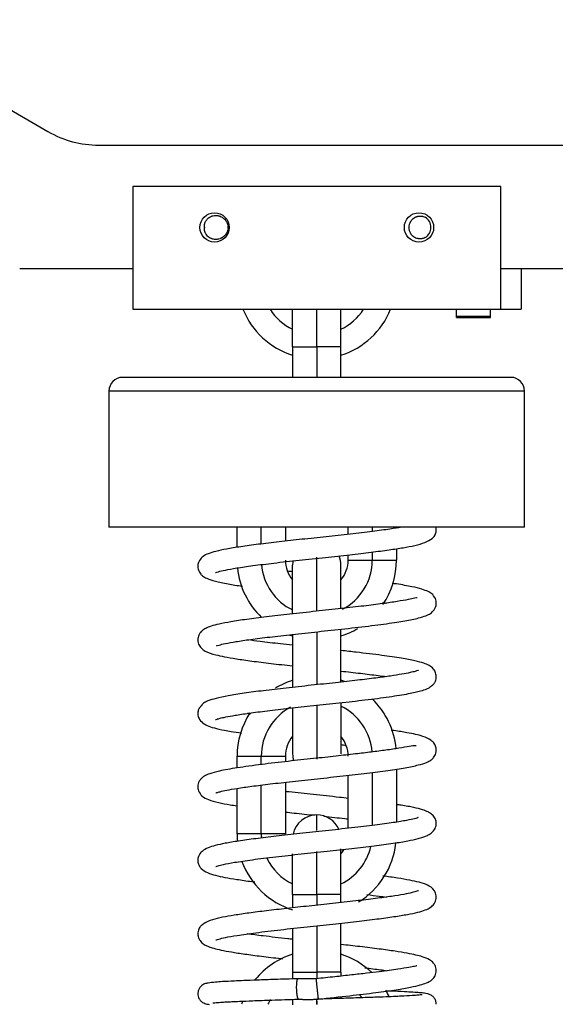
# Model space of a CAD drawing. Header units: millimetres. Extents: x 6909 to 9403, y -385 to 1379.
# Tile 9 of 142: x 7849 to 7927, y 757 to 902. Entities that reach past the tile are written whole.
import ezdxf

# ---------------------------------------------------------------- set-up
doc = ezdxf.new("R2010")
doc.units = ezdxf.units.MM

msp = doc.modelspace()

# ---------------------------------------------------------------- linework, layer by layer
for p, q in [((7801.064, 915.354), (7852.648, 885.572)), ((7860.148, 883.562), (8052.109, 883.562)), ((7865.129, 877.485), (7865.129, 859.485)), ((7919.129, 877.485), (7865.129, 877.485)), ((7919.129, 859.485), (7919.129, 877.485)), ((7848.523, 865.485), (7865.13, 865.485)), ((7919.129, 865.485), (8067.129, 865.485)), ((7922.129, 865.485), (7922.129, 859.485)), ((7865.129, 859.485), (7919.129, 859.485)), ((7888.579, 853.978), (7888.579, 859.485)), ((7892.129, 853.978), (7892.129, 859.485)), ((7895.679, 853.978), (7895.679, 859.485)), ((7912.629, 858.485), (7912.629, 859.485)), ((7912.629, 858.485), (7917.629, 858.485)), ((7912.629, 858.285), (7912.629, 858.485)), ((7912.629, 858.285), (7917.629, 858.285)), ((7917.629, 858.485), (7917.629, 859.485)), ((7917.629, 858.285), (7917.629, 858.485)), ((7919.129, 859.485), (7922.129, 859.485)), ((7888.579, 853.978), (7888.579, 849.485)), ((7888.579, 853.978), (7892.129, 853.978)), ((7895.679, 853.978), (7892.129, 853.978)), ((7892.129, 853.978), (7892.129, 849.485)), ((7895.679, 849.485), (7895.679, 853.978)), ((7920.629, 849.485), (7863.629, 849.485)), ((7861.629, 847.485), (7861.629, 827.485)), ((7922.629, 847.485), (7861.629, 847.485)), ((7922.629, 827.485), (7922.629, 847.485)), ((7922.629, 827.485), (7861.629, 827.485)), ((7880.429, 824.545), (7880.429, 827.485)), ((7883.979, 825.035), (7883.979, 827.485)), ((7887.529, 827.485), (7887.529, 825.451)), ((7896.729, 826.456), (7896.729, 827.485)), ((7900.279, 827.485), (7900.279, 826.873)), ((7903.829, 827.485), (7903.829, 827.373)), ((7900.279, 823.852), (7900.279, 822.685)), ((7903.829, 824.342), (7903.829, 822.685)), ((7892.129, 815.197), (7892.129, 823.082)), ((7896.729, 822.685), (7896.729, 823.437)), ((7896.729, 822.685), (7900.279, 822.685)), ((7900.279, 822.685), (7903.829, 822.685)), ((7888.579, 814.8), (7888.579, 821.928)), ((7895.679, 815.586), (7895.679, 821.928)), ((7892.129, 812.151), (7892.129, 804.383)), ((7895.679, 804.768), (7895.679, 812.537)), ((7888.579, 811.766), (7888.579, 803.997)), ((7888.579, 800.949), (7888.579, 794.228)), ((7892.129, 801.341), (7892.129, 793.471)), ((7895.679, 801.74), (7895.679, 794.228)), ((7880.429, 792.178), (7880.429, 793.885)), ((7880.429, 793.885), (7883.979, 793.885)), ((7883.979, 793.885), (7887.529, 793.885)), ((7883.979, 792.67), (7883.979, 793.885)), ((7887.529, 793.885), (7887.529, 793.09)), ((7903.829, 791.997), (7903.829, 784.226)), ((7896.729, 783.313), (7896.729, 791.082)), ((7900.279, 791.501), (7900.279, 783.732)), ((7880.429, 782.485), (7880.429, 789.169)), ((7883.979, 782.485), (7883.979, 789.655)), ((7887.529, 790.075), (7887.529, 782.485)), ((7892.129, 782.966), (7892.129, 785.278)), ((7883.979, 782.485), (7880.429, 782.485)), ((7887.529, 782.485), (7883.979, 782.485)), ((7895.679, 773.578), (7895.679, 780.313)), ((7888.579, 773.578), (7888.579, 779.56)), ((7892.129, 773.578), (7892.129, 779.912)), ((7888.579, 773.578), (7888.579, 771.64)), ((7888.579, 773.578), (7892.129, 773.578)), ((7895.679, 773.578), (7892.129, 773.578)), ((7892.129, 773.578), (7892.129, 772.025)), ((7895.679, 772.412), (7895.679, 773.578)), ((7892.129, 769.008), (7892.129, 762.178)), ((7895.679, 762.178), (7895.679, 769.394)), ((7888.579, 768.621), (7888.579, 762.178)), ((7888.579, 762.178), (7888.579, 761.185)), ((7888.579, 762.178), (7892.129, 762.178)), ((7895.679, 762.178), (7892.129, 762.178)), ((7892.129, 762.178), (7892.129, 761.265)), ((7895.679, 762.178), (7895.679, 761.611)), ((7888.579, 758.134), (7888.579, 757.393)), ((7892.129, 757.959), (7892.129, 757.441)), ((7895.679, 758.54), (7895.679, 758.265))]:
    msp.add_line(p, q)
for centre in [(7877.129, 871.485), (7907.129, 871.485)]:
    msp.add_circle(centre, 2.15)
for centre, radius, start, end in [((7860.148, 898.562), 15, 240, 270), ((7907.129, 871.485), 1.75, 301.16856, 58.83144), ((7877.129, 871.485), 1.5, 178.06035, 181.93948), ((7877.129, 871.485), 2, 355.16249, 4.83751), ((7907.129, 871.485), 1.5, 145.43623, 214.56388), ((7892.129, 863.885), 11.7, 202.09219, 252.3375), ((7892.129, 863.885), 8.15, 212.67562, 244.17844), ((7892.129, 863.885), 8.15, 295.82156, 327.32438), ((7892.129, 863.885), 11.7, 287.6625, 337.90781), ((7863.629, 847.485), 2, 90, 180), ((7920.629, 847.485), 2, 0, 90), ((7892.129, 822.685), 4.6, 180, 219.49031), ((7892.129, 821.928), 3.55, 169.58673, 180), ((7892.129, 821.928), 3.55, 0, 22.60829), ((7892.129, 822.685), 4.6, 320.50969, 0), ((7892.129, 822.685), 8.15, 297.51187, 0), ((7892.129, 822.685), 11.7, 326.00531, 0), ((7892.129, 822.685), 11.7, 185.69531, 226.16156), ((7892.129, 822.685), 8.15, 184.73625, 244.17844), ((7892.129, 822.685), 11.7, 287.6625, 300.85031), ((7892.129, 822.685), 11.7, 250.33219, 252.3375), ((7892.129, 793.885), 11.7, 107.6625, 121.19906), ((7892.129, 793.885), 11.7, 69.71062, 72.3375), ((7892.129, 793.885), 11.7, 5.48157, 46.00406), ((7892.129, 793.885), 8.15, 118.1025, 180), ((7892.129, 793.885), 8.15, 4.4325, 64.17844), ((7892.129, 793.885), 11.7, 147.11063, 180), ((7892.129, 793.885), 4.6, 140.50969, 180), ((7892.129, 793.885), 4.6, 0, 39.49031), ((7892.129, 794.228), 3.55, 180, 196.54031), ((7892.129, 781.728), 3.55, 90, 168.32812), ((7892.129, 781.728), 3.55, 23.94844, 90), ((7892.129, 782.485), 11.7, 180, 185.28187), ((7892.129, 782.485), 8.15, 180, 184.18218), ((7892.129, 782.485), 8.15, 295.82156, 346.86563), ((7892.129, 782.485), 11.7, 301.57594, 353.32313), ((7892.129, 782.485), 8.15, 205.93687, 244.17844), ((7892.129, 782.485), 4.6, 320.50969, 329.79657), ((7892.129, 782.485), 11.7, 200.09813, 252.3375), ((7892.129, 753.685), 11.7, 107.6625, 140.54906), ((7892.129, 753.685), 11.7, 46.27406, 72.3375), ((7892.129, 753.685), 8.15, 36.27281, 40.1625), ((7892.129, 753.685), 11.7, 24.85125, 30.0375), ((7892.129, 753.685), 11.7, 158.57719, 160.91437), ((7892.129, 753.685), 8.15, 146.36532, 152.20688)]:
    msp.add_arc(centre, radius, start, end)
for points, knots in [([(7875.63, 871.535), (7875.625, 871.591), (7875.624, 871.647), (7875.628, 871.757), (7875.638, 871.867), (7875.66, 871.976), (7875.681, 872.057), (7875.688, 872.084), (7875.705, 872.137), (7875.714, 872.163), (7875.743, 872.24), (7875.788, 872.341), (7875.842, 872.438), (7875.888, 872.508), (7875.903, 872.531), (7875.936, 872.576), (7875.986, 872.643), (7876.077, 872.746), (7876.159, 872.821), (7876.223, 872.874), (7876.245, 872.892), (7876.289, 872.925), (7876.312, 872.941), (7876.427, 873.019), (7876.524, 873.071), (7876.651, 873.124), (7876.677, 873.134), (7876.73, 873.153), (7876.756, 873.162), (7876.836, 873.187), (7876.889, 873.2), (7877.051, 873.233), (7877.161, 873.245), (7877.301, 873.247), (7877.329, 873.246), (7877.384, 873.244), (7877.412, 873.243), (7877.494, 873.236), (7877.604, 873.222), (7877.711, 873.198), (7877.791, 873.176), (7877.818, 873.168), (7877.871, 873.15), (7877.897, 873.141), (7878.027, 873.092), (7878.127, 873.044), (7878.269, 872.959), (7878.315, 872.929), (7878.382, 872.88), (7878.404, 872.863), (7878.448, 872.828), (7878.469, 872.81), (7878.573, 872.719), (7878.649, 872.64), (7878.736, 872.532), (7878.753, 872.51), (7878.786, 872.466), (7878.802, 872.443), (7878.848, 872.373), (7878.877, 872.326), (7878.957, 872.181), (7879.002, 872.081), (7879.048, 871.95), (7879.056, 871.924), (7879.072, 871.871), (7879.08, 871.844), (7879.101, 871.763), (7879.112, 871.708), (7879.122, 871.653)], [0, 0, 0, 0, 0.03125, 0.03125, 0.0625, 0.09375, 0.09375, 0.109375, 0.109375, 0.125, 0.125, 0.15625, 0.1875, 0.1875, 0.203125, 0.203125, 0.21875, 0.25, 0.28125, 0.28125, 0.296875, 0.296875, 0.3125, 0.3125, 0.375, 0.375, 0.390625, 0.390625, 0.40625, 0.40625, 0.4375, 0.4375, 0.5, 0.5, 0.515625, 0.515625, 0.53125, 0.53125, 0.5625, 0.59375, 0.59375, 0.609375, 0.609375, 0.625, 0.625, 0.6875, 0.6875, 0.71875, 0.71875, 0.734375, 0.734375, 0.75, 0.75, 0.8125, 0.8125, 0.828125, 0.828125, 0.84375, 0.84375, 0.875, 0.875, 0.9375, 0.9375, 0.953125, 0.953125, 0.96875, 0.96875, 1, 1, 1, 1]), ([(7905.893, 872.336), (7905.918, 872.381), (7905.945, 872.425), (7906.002, 872.51), (7906.033, 872.551), (7906.083, 872.61), (7906.1, 872.63), (7906.135, 872.667), (7906.153, 872.686), (7906.209, 872.74), (7906.248, 872.774), (7906.368, 872.87), (7906.454, 872.926), (7906.569, 872.985), (7906.592, 872.996), (7906.639, 873.018), (7906.663, 873.028), (7906.734, 873.056), (7906.831, 873.089), (7906.931, 873.114), (7907.007, 873.128), (7907.032, 873.132), (7907.083, 873.14), (7907.109, 873.143), (7907.237, 873.155), (7907.34, 873.155), (7907.493, 873.142), (7907.544, 873.135), (7907.62, 873.121), (7907.645, 873.116), (7907.696, 873.104), (7907.721, 873.098), (7907.845, 873.064), (7907.941, 873.027), (7908.034, 872.982)], [0, 0, 0, 0, 0.0625, 0.0625, 0.125, 0.125, 0.15625, 0.15625, 0.1875, 0.1875, 0.25, 0.25, 0.375, 0.375, 0.40625, 0.40625, 0.4375, 0.4375, 0.5, 0.5625, 0.5625, 0.59375, 0.59375, 0.625, 0.625, 0.75, 0.75, 0.8125, 0.8125, 0.84375, 0.84375, 0.875, 0.875, 1, 1, 1, 1]), ([(7879.122, 871.316), (7879.103, 871.206), (7879.075, 871.099), (7879.021, 870.942), (7879.001, 870.891), (7878.967, 870.815), (7878.955, 870.79), (7878.93, 870.74), (7878.917, 870.715), (7878.85, 870.594), (7878.788, 870.502), (7878.685, 870.374), (7878.648, 870.332), (7878.591, 870.272), (7878.571, 870.253), (7878.531, 870.214), (7878.51, 870.195), (7878.406, 870.104), (7878.317, 870.039), (7878.175, 869.954), (7878.126, 869.928), (7878.052, 869.892), (7878.026, 869.88), (7877.975, 869.858), (7877.949, 869.848), (7877.819, 869.799), (7877.713, 869.77), (7877.55, 869.741), (7877.495, 869.734), (7877.412, 869.727), (7877.384, 869.725), (7877.329, 869.723), (7877.19, 869.721), (7877.053, 869.736), (7876.891, 869.769), (7876.837, 869.783), (7876.757, 869.807), (7876.73, 869.816), (7876.678, 869.835), (7876.652, 869.845), (7876.525, 869.898), (7876.428, 869.95), (7876.313, 870.028), (7876.29, 870.044), (7876.245, 870.077), (7876.224, 870.095), (7876.159, 870.148), (7876.037, 870.26), (7875.934, 870.389), (7875.843, 870.531), (7875.816, 870.579), (7875.766, 870.678), (7875.744, 870.728), (7875.705, 870.831), (7875.688, 870.884), (7875.667, 870.965), (7875.661, 870.992), (7875.65, 871.047), (7875.645, 871.074), (7875.633, 871.157), (7875.628, 871.212), (7875.624, 871.323), (7875.625, 871.378), (7875.63, 871.434)], [0, 0, 0, 0, 0.0625, 0.0625, 0.09375, 0.09375, 0.109375, 0.109375, 0.125, 0.125, 0.1875, 0.1875, 0.21875, 0.21875, 0.234375, 0.234375, 0.25, 0.25, 0.3125, 0.3125, 0.34375, 0.34375, 0.359375, 0.359375, 0.375, 0.375, 0.4375, 0.4375, 0.46875, 0.46875, 0.484375, 0.484375, 0.5, 0.5625, 0.5625, 0.59375, 0.59375, 0.609375, 0.609375, 0.625, 0.625, 0.6875, 0.6875, 0.703125, 0.703125, 0.71875, 0.71875, 0.75, 0.8125, 0.8125, 0.84375, 0.84375, 0.875, 0.875, 0.90625, 0.90625, 0.921875, 0.921875, 0.9375, 0.9375, 0.96875, 0.96875, 1, 1, 1, 1]), ([(7908.034, 869.987), (7907.941, 869.942), (7907.845, 869.906), (7907.697, 869.865), (7907.647, 869.853), (7907.571, 869.84), (7907.546, 869.835), (7907.495, 869.828), (7907.469, 869.826), (7907.34, 869.814), (7907.238, 869.814), (7907.085, 869.829), (7907.034, 869.836), (7906.958, 869.85), (7906.933, 869.856), (7906.883, 869.868), (7906.858, 869.875), (7906.734, 869.911), (7906.639, 869.949), (7906.502, 870.019), (7906.457, 870.045), (7906.392, 870.087), (7906.371, 870.101), (7906.329, 870.132), (7906.308, 870.147), (7906.248, 870.195), (7906.171, 870.263), (7906.101, 870.338), (7906.051, 870.397), (7906.035, 870.417), (7906.004, 870.458), (7905.989, 870.479), (7905.945, 870.544), (7905.918, 870.588), (7905.893, 870.634)], [0, 0, 0, 0, 0.125, 0.125, 0.1875, 0.1875, 0.21875, 0.21875, 0.25, 0.25, 0.375, 0.375, 0.4375, 0.4375, 0.46875, 0.46875, 0.5, 0.5, 0.625, 0.625, 0.6875, 0.6875, 0.71875, 0.71875, 0.75, 0.75, 0.8125, 0.875, 0.875, 0.90625, 0.90625, 0.9375, 0.9375, 1, 1, 1, 1]), ([(7904.552, 827.485), (7904.053, 827.4), (7902.773, 827.198), (7900.272, 826.864), (7897.07, 826.488), (7893.535, 826.103), (7889.97, 825.723), (7886.592, 825.352), (7883.539, 824.99), (7880.943, 824.641), (7878.877, 824.305), (7877.313, 823.975), (7876.191, 823.625), (7875.507, 823.285), (7874.994, 822.844), (7874.687, 822.169), (7874.624, 821.439), (7874.995, 820.675), (7875.429, 820.294), (7876.031, 819.949), (7877.206, 819.57), (7878.973, 819.19), (7880.451, 818.952), (7881.207, 818.841)], [0, 0, 0, 0, 0.0473553, 0.1072823, 0.1725809, 0.2385941, 0.3029154, 0.3655389, 0.4264578, 0.4856639, 0.5417175, 0.5929307, 0.6394196, 0.6805371, 0.7126639, 0.727259, 0.7443775, 0.7698512, 0.7914096, 0.8313209, 0.8862619, 0.9460832, 1, 1, 1, 1]), ([(7877.285, 820.832), (7877.29, 820.833), (7877.351, 820.867), (7877.68, 820.973), (7878.676, 821.223), (7880.35, 821.52), (7882.746, 821.867), (7885.851, 822.249), (7889.5, 822.656), (7893.323, 823.063), (7896.93, 823.454), (7900.091, 823.821), (7902.73, 824.165), (7904.848, 824.487), (7906.583, 824.819), (7908.065, 825.232), (7909.016, 825.77), (7909.594, 826.321), (7909.68, 827.2), (7909.63, 827.48)], [0, 0, 0, 0, 0.010796, 0.0530247, 0.1095881, 0.1726255, 0.2413242, 0.3156565, 0.3955481, 0.4753167, 0.5502192, 0.6202369, 0.6853467, 0.7455242, 0.804024, 0.8641388, 0.9262955, 0.9738499, 1, 1, 1, 1]), ([(7877.392, 810.107), (7877.392, 810.106), (7877.416, 810.083), (7877.726, 810.203), (7878.713, 810.431), (7880.246, 810.713), (7882.432, 811.036), (7885.233, 811.39), (7888.573, 811.769), (7892.339, 812.173), (7896.345, 812.605), (7900.234, 813.053), (7903.484, 813.487), (7905.982, 813.909), (7907.589, 814.295), (7908.442, 814.619), (7909.06, 814.984), (7909.547, 815.609), (7909.712, 816.335), (7909.537, 817.207), (7908.97, 817.79), (7908.435, 818.089), (7907.516, 818.439), (7906.052, 818.791), (7904.481, 819.067), (7903.418, 819.227), (7903.206, 819.258)], [0, 0, 0, 0, 0.0008275, 0.0383325, 0.0784899, 0.1234438, 0.1731579, 0.2270001, 0.2843909, 0.3453861, 0.4100456, 0.4784329, 0.5456052, 0.6023827, 0.6613449, 0.7009262, 0.7276618, 0.7524893, 0.7674872, 0.786834, 0.8162377, 0.8448003, 0.8827534, 0.9299622, 0.9863371, 1, 1, 1, 1]), ([(7906.867, 817.147), (7906.865, 817.148), (7906.839, 817.162), (7906.554, 817.114), (7905.588, 816.884), (7903.958, 816.59), (7901.784, 816.273), (7899.01, 815.926), (7895.694, 815.55), (7891.98, 815.152), (7888.213, 814.748), (7884.75, 814.354), (7881.832, 813.982), (7879.508, 813.63), (7877.797, 813.301), (7876.642, 813.004), (7875.862, 812.691), (7875.347, 812.394), (7874.848, 811.815), (7874.618, 811.136), (7874.715, 810.368), (7875.194, 809.658), (7876.003, 809.132), (7876.988, 808.824), (7878.575, 808.473), (7880.332, 808.173), (7882.615, 807.848), (7885.4, 807.504), (7887.495, 807.269), (7888.583, 807.149)], [0, 0, 0, 0, 0.0024756, 0.0372941, 0.0746351, 0.1146811, 0.158012, 0.2046687, 0.2546521, 0.3079555, 0.3630943, 0.4152707, 0.4641259, 0.5096631, 0.551877, 0.5890131, 0.6188705, 0.6426863, 0.6571811, 0.6746518, 0.6937442, 0.7101964, 0.7340201, 0.7902295, 0.8252932, 0.8640437, 0.9064543, 0.9525194, 1, 1, 1, 1]), ([(7901.796, 816.439), (7901.923, 816.422), (7902.111, 816.396), (7902.295, 816.37), (7902.356, 816.362)], [0, 0, 0, 0, 0.6671147, 1, 1, 1, 1]), ([(7888.563, 810.169), (7887.961, 810.236), (7886.302, 810.421), (7884.063, 810.687), (7882.561, 810.887), (7881.989, 810.968)], [0, 0, 0, 0, 0.2485699, 0.6950669, 1, 1, 1, 1]), ([(7877.285, 799.262), (7877.287, 799.26), (7877.315, 799.267), (7877.489, 799.332), (7877.937, 799.465), (7878.776, 799.659), (7880.156, 799.913), (7882.192, 800.219), (7884.872, 800.562), (7888.081, 800.929), (7891.677, 801.317), (7895.497, 801.727), (7899.327, 802.16), (7902.846, 802.612), (7905.581, 803.048), (7907.344, 803.439), (7908.234, 803.732), (7908.649, 803.959), (7908.7, 804.032), (7908.783, 804.09), (7908.846, 804.129), (7908.932, 804.184), (7909.076, 804.285), (7909.226, 804.424), (7909.358, 804.593), (7909.491, 804.806), (7909.606, 805.09), (7909.692, 805.535), (7909.624, 806.132), (7909.169, 806.867), (7908.581, 807.244), (7907.818, 807.56), (7906.516, 807.912), (7904.518, 808.288), (7901.648, 808.705), (7898.56, 809.078), (7896.466, 809.312), (7895.714, 809.395)], [0, 0, 0, 0, 0.008405, 0.024883, 0.047347, 0.0761323, 0.1113049, 0.1528995, 0.1989989, 0.2474686, 0.2983513, 0.3516947, 0.4075488, 0.4659651, 0.5241882, 0.5727232, 0.6106101, 0.6376932, 0.6471171, 0.6488709, 0.6504142, 0.6519358, 0.6536321, 0.6578198, 0.6602687, 0.6630733, 0.6699965, 0.6779879, 0.6942991, 0.7101597, 0.7377443, 0.7692298, 0.8082533, 0.8547399, 0.9086483, 0.9676689, 1, 1, 1, 1]), ([(7907.052, 806.495), (7907.052, 806.495), (7907.046, 806.498), (7906.942, 806.456), (7906.563, 806.334), (7905.815, 806.149), (7904.629, 805.918), (7902.961, 805.653), (7900.773, 805.357), (7898.053, 805.029), (7894.839, 804.672), (7891.269, 804.291), (7887.655, 803.9), (7884.308, 803.514), (7881.438, 803.137), (7879.103, 802.764), (7877.33, 802.392), (7876.123, 802.018), (7875.483, 801.7), (7875.26, 801.47), (7875.26, 801.39), (7875.178, 801.291), (7875.137, 801.246), (7875.087, 801.192), (7875.03, 801.128), (7874.924, 801.001), (7874.828, 800.858), (7874.741, 800.651), (7874.696, 800.481), (7874.672, 800.32), (7874.667, 800.171), (7874.673, 800.036), (7874.718, 799.678), (7874.94, 799.165), (7875.658, 798.517), (7876.509, 798.197), (7877.731, 797.861), (7879.309, 797.558), (7880.525, 797.367), (7881.054, 797.288)], [0, 0, 0, 0, 0.0013407, 0.0204265, 0.045734, 0.077382, 0.1142109, 0.1550172, 0.1998239, 0.2486477, 0.3014995, 0.3583845, 0.4173655, 0.4739212, 0.5279275, 0.5794289, 0.6284439, 0.6745973, 0.713714, 0.7444334, 0.7550492, 0.7567354, 0.758127, 0.7593553, 0.760608, 0.7620676, 0.7674272, 0.7705886, 0.7733717, 0.7758645, 0.7782056, 0.7805687, 0.7831818, 0.8030786, 0.8357829, 0.874536, 0.9184308, 0.9664108, 1, 1, 1, 1]), ([(7895.683, 806.381), (7896.66, 806.273), (7898.569, 806.058), (7900.772, 805.788), (7901.966, 805.628), (7902.357, 805.573)], [0, 0, 0, 0, 0.3964703, 0.793766, 1, 1, 1, 1]), ([(7877.324, 788.514), (7877.324, 788.513), (7877.332, 788.51), (7877.456, 788.556), (7877.925, 788.696), (7878.89, 788.912), (7880.432, 789.179), (7882.573, 789.487), (7885.306, 789.828), (7888.583, 790.199), (7892.247, 790.592), (7895.992, 790.993), (7899.515, 791.394), (7902.603, 791.79), (7905.155, 792.189), (7907.023, 792.581), (7908.177, 792.933), (7908.803, 793.265), (7909.151, 793.526), (7909.621, 794.154), (7909.721, 795.002), (7909.353, 795.884), (7908.875, 796.28), (7907.803, 796.81), (7906.642, 797.093), (7905.306, 797.366), (7904.021, 797.574), (7903.186, 797.696), (7903.052, 797.715)], [0, 0, 0, 0, 0.0010502, 0.0227252, 0.0534264, 0.0929907, 0.1374172, 0.1855579, 0.2374139, 0.2929702, 0.3521983, 0.4129687, 0.4720639, 0.5295306, 0.5854359, 0.6397792, 0.6857984, 0.7184579, 0.7375585, 0.755147, 0.7777337, 0.7932162, 0.8274715, 0.8737972, 0.9088523, 0.9462128, 0.9915144, 1, 1, 1, 1]), ([(7906.7, 795.405), (7906.672, 795.428), (7906.516, 795.459), (7905.834, 795.34), (7904.291, 795.066), (7902.378, 794.787), (7900.19, 794.5), (7897.713, 794.206), (7894.858, 793.889), (7891.511, 793.53), (7887.776, 793.125), (7883.884, 792.672), (7880.416, 792.2), (7877.899, 791.744), (7876.413, 791.357), (7875.675, 791.025), (7875.465, 790.864), (7875.337, 790.75), (7875.293, 790.713), (7875.239, 790.666), (7875.175, 790.607), (7875.12, 790.551), (7875.074, 790.5), (7875.021, 790.435), (7874.952, 790.34), (7874.75, 790.003), (7874.623, 789.501), (7874.759, 788.647), (7875.384, 787.897), (7876.274, 787.479), (7877.557, 787.114), (7879.076, 786.817), (7880.044, 786.658), (7880.373, 786.607)], [0, 0, 0, 0, 0.0202941, 0.0714643, 0.1214749, 0.168584, 0.2125346, 0.2552227, 0.3035888, 0.3582809, 0.4194101, 0.4871059, 0.5611083, 0.6282824, 0.6820332, 0.7259777, 0.748258, 0.7503734, 0.7521326, 0.7536411, 0.7550581, 0.7565678, 0.7574208, 0.758389, 0.7607677, 0.7638353, 0.7826219, 0.8001439, 0.829173, 0.8739745, 0.9303595, 0.9772506, 1, 1, 1, 1]), ([(7896.755, 787.709), (7896.321, 787.757), (7894.637, 787.943), (7891.693, 788.258), (7889.036, 788.545), (7887.699, 788.694), (7887.512, 788.715)], [0, 0, 0, 0, 0.1443459, 0.5530323, 0.9372712, 1, 1, 1, 1]), ([(7877.321, 777.724), (7877.323, 777.721), (7877.37, 777.739), (7877.61, 777.814), (7878.449, 778.032), (7880.069, 778.337), (7882.644, 778.717), (7886.011, 779.129), (7889.782, 779.544), (7893.606, 779.951), (7897.26, 780.348), (7900.564, 780.735), (7903.35, 781.108), (7905.454, 781.45), (7906.815, 781.737), (7907.669, 781.982), (7908.232, 782.191), (7908.8, 782.494), (7909.356, 782.995), (7909.655, 783.566), (7909.694, 784.256), (7909.404, 784.998), (7908.913, 785.471), (7908.416, 785.752), (7907.616, 786.06), (7906.376, 786.37), (7905.007, 786.625), (7904.089, 786.772), (7903.868, 786.806)], [0, 0, 0, 0, 0.0072766, 0.0379165, 0.0785804, 0.1294546, 0.190608, 0.2558528, 0.3194339, 0.3813193, 0.4414769, 0.4998751, 0.5564825, 0.6092347, 0.6530691, 0.6772408, 0.6973769, 0.716961, 0.741351, 0.7719962, 0.7932677, 0.8081829, 0.8295705, 0.8551571, 0.8910093, 0.9357057, 0.9848656, 1, 1, 1, 1]), ([(7906.99, 784.881), (7906.985, 784.878), (7906.926, 784.836), (7906.52, 784.731), (7905.345, 784.463), (7903.392, 784.142), (7900.668, 783.769), (7897.257, 783.366), (7893.464, 782.953), (7889.675, 782.549), (7886.194, 782.164), (7883.159, 781.798), (7880.647, 781.449), (7878.662, 781.117), (7876.833, 780.716), (7875.704, 780.347), (7875.066, 779.71), (7874.88, 779.45), (7874.685, 779.032), (7874.642, 778.346), (7874.884, 777.726), (7875.24, 777.297), (7876.052, 776.769), (7877.246, 776.405), (7878.614, 776.109), (7880.381, 775.809), (7881.943, 775.587), (7882.877, 775.465), (7883.017, 775.447)], [0, 0, 0, 0, 0.0062229, 0.045656, 0.0930184, 0.1443544, 0.1996283, 0.2587664, 0.3198341, 0.378088, 0.4332909, 0.4854333, 0.5345012, 0.5804782, 0.6233143, 0.6985827, 0.7099797, 0.7210745, 0.7341264, 0.7502046, 0.7644675, 0.7853351, 0.8257888, 0.8656661, 0.9056455, 0.9476606, 0.9922462, 1, 1, 1, 1]), ([(7887.492, 785.699), (7887.922, 785.651), (7889.341, 785.494), (7890.799, 785.337), (7891.812, 785.229)], [0, 0, 0, 0, 0.3061633, 1, 1, 1, 1]), ([(7893.142, 785.086), (7894.194, 784.972), (7895.404, 784.841), (7896.576, 784.711), (7896.737, 784.693)], [0, 0, 0, 0, 0.8618423, 1, 1, 1, 1]), ([(7877.327, 766.937), (7877.333, 766.932), (7877.427, 766.975), (7877.789, 767.082), (7878.7, 767.301), (7880.47, 767.615), (7883.202, 768.003), (7886.734, 768.425), (7890.622, 768.848), (7894.425, 769.253), (7897.917, 769.637), (7900.958, 770), (7903.468, 770.341), (7905.444, 770.663), (7906.962, 770.98), (7908.076, 771.317), (7908.758, 771.641), (7909.254, 772.04), (7909.622, 772.681), (7909.719, 773.468), (7909.275, 774.499), (7908.4, 775), (7907.26, 775.379), (7905.782, 775.706), (7904.013, 776.01), (7902.589, 776.212), (7901.816, 776.315)], [0, 0, 0, 0, 0.0151858, 0.0405411, 0.081898, 0.1320286, 0.1909898, 0.2558118, 0.3180356, 0.3770977, 0.4329511, 0.4855508, 0.5348538, 0.5808479, 0.6236145, 0.6632715, 0.6990861, 0.7254366, 0.7373363, 0.7556131, 0.7761537, 0.8256796, 0.8719652, 0.912023, 0.9553314, 1, 1, 1, 1]), ([(7907.038, 774.131), (7907.04, 774.133), (7907.041, 774.143), (7906.838, 774.062), (7906.145, 773.868), (7904.911, 773.612), (7903.127, 773.322), (7900.757, 772.998), (7897.82, 772.645), (7894.484, 772.277), (7891.033, 771.908), (7887.74, 771.552), (7884.754, 771.209), (7882.16, 770.881), (7879.989, 770.562), (7878.252, 770.256), (7876.735, 769.89), (7875.695, 769.464), (7875.114, 768.976), (7874.836, 768.682), (7874.618, 767.858), (7874.742, 767.248), (7874.972, 766.823), (7875.224, 766.544), (7875.491, 766.326), (7875.799, 766.142), (7876.282, 765.928), (7877.019, 765.693), (7878.101, 765.435), (7879.61, 765.153), (7881.572, 764.851), (7884.009, 764.53), (7885.95, 764.302), (7887.029, 764.18), (7887.105, 764.171)], [0, 0, 0, 0, 0.0028167, 0.0278754, 0.0599402, 0.0972412, 0.1380865, 0.1824782, 0.230406, 0.2814411, 0.3314777, 0.379457, 0.4253787, 0.4692401, 0.5110359, 0.5509606, 0.5917558, 0.6347385, 0.6571656, 0.6788265, 0.6948768, 0.706375, 0.718097, 0.7279275, 0.7382764, 0.7534556, 0.7744548, 0.8012265, 0.8334817, 0.8693821, 0.9085352, 0.9509196, 0.9965201, 1, 1, 1, 1]), ([(7899.491, 773.587), (7900.108, 773.512), (7901.094, 773.388), (7902.001, 773.265), (7902.347, 773.216)], [0, 0, 0, 0, 0.6025959, 1, 1, 1, 1]), ([(7888.56, 767.024), (7888.326, 767.049), (7886.82, 767.215), (7884.486, 767.482), (7882.642, 767.72), (7881.921, 767.821)], [0, 0, 0, 0, 0.094989, 0.615558, 1, 1, 1, 1]), ([(7892.327, 758.243), (7893.93, 758.411), (7896.844, 758.731), (7900.755, 759.189), (7903.732, 759.603), (7905.862, 759.974), (7907.284, 760.304), (7908.175, 760.597), (7908.712, 760.855), (7909.094, 761.131), (7909.496, 761.547), (7909.738, 762.464), (7909.546, 763.14), (7909.128, 763.74), (7908.591, 764.104), (7907.772, 764.44), (7906.658, 764.731), (7905.363, 764.996), (7903.589, 765.287), (7901.283, 765.606), (7898.587, 765.933), (7896.63, 766.152), (7895.687, 766.256)], [0, 0, 0, 0, 0.0958683, 0.1818006, 0.2576739, 0.3233397, 0.3786479, 0.4234418, 0.4575646, 0.4810151, 0.5114459, 0.5365051, 0.5602075, 0.5756324, 0.6135674, 0.6730875, 0.7130943, 0.7601277, 0.8141654, 0.8751086, 0.9409115, 1, 1, 1, 1]), ([(7906.816, 763.11), (7906.808, 763.113), (7906.749, 763.105), (7906.483, 763.062), (7905.645, 762.887), (7903.99, 762.617), (7901.775, 762.319), (7899.403, 762.034), (7897.218, 761.787), (7894.714, 761.516), (7892.941, 761.325), (7892.007, 761.226)], [0, 0, 0, 0, 0.0213748, 0.1070871, 0.2226601, 0.3688955, 0.5465189, 0.6475723, 0.7567806, 0.8742176, 1, 1, 1, 1]), ([(7899.167, 762.841), (7899.576, 762.792), (7900.749, 762.649), (7901.822, 762.508), (7902.475, 762.417)], [0, 0, 0, 0, 0.340126, 1, 1, 1, 1]), ([(7889.343, 761.234), (7888.188, 761.198), (7886.134, 761.133), (7883.482, 761.041), (7881.508, 760.965), (7879.767, 760.889), (7878.352, 760.814), (7877.15, 760.736), (7876.251, 760.631), (7875.798, 760.541), (7875.408, 760.363), (7875.117, 760.149), (7874.845, 759.805), (7874.678, 759.369), (7874.654, 758.905), (7874.75, 758.516), (7874.895, 758.236), (7875.065, 758.018), (7875.209, 757.883), (7875.532, 757.649), (7875.889, 757.537), (7876.215, 757.482), (7876.318, 757.474)], [0, 0, 0, 0, 0.1230319, 0.2285435, 0.3164834, 0.3868027, 0.4919365, 0.5703435, 0.6713813, 0.7319651, 0.7574325, 0.7796404, 0.7994736, 0.818029, 0.8357369, 0.8511626, 0.8629635, 0.871685, 0.8838768, 0.9014093, 0.9688666, 1, 1, 1, 1]), ([(7907.573, 758.873), (7907.568, 758.875), (7907.496, 758.873), (7907.116, 758.828), (7906.332, 758.769), (7905.273, 758.706), (7903.946, 758.642), (7902.653, 758.586), (7900.867, 758.517), (7898.508, 758.434), (7895.524, 758.339), (7893.324, 758.27), (7892.121, 758.234)], [0, 0, 0, 0, 0.0469959, 0.1266905, 0.2060165, 0.3422462, 0.4050663, 0.4855913, 0.5853385, 0.7043181, 0.842538, 1, 1, 1, 1]), ([(7909.654, 757.491), (7909.656, 757.669), (7909.613, 758.013), (7909.356, 758.465), (7909.03, 758.759), (7908.649, 758.963), (7908.366, 759.034), (7907.851, 759.127), (7907.032, 759.202), (7905.4, 759.309), (7903.553, 759.391), (7902.622, 759.429), (7902.458, 759.436)], [0, 0, 0, 0, 0.0364993, 0.0768774, 0.1146026, 0.1509924, 0.2338098, 0.3191085, 0.4613938, 0.7560335, 0.9576271, 1, 1, 1, 1]), ([(7876.852, 757.699), (7876.852, 757.697), (7876.869, 757.685), (7877.153, 757.722), (7877.898, 757.779), (7878.779, 757.832), (7879.711, 757.881), (7880.942, 757.939), (7882.852, 758.016), (7885.726, 758.118), (7888.065, 758.194), (7889.434, 758.235)], [0, 0, 0, 0, 0.0125667, 0.1094836, 0.2374171, 0.3267873, 0.3954172, 0.4863413, 0.6174135, 0.788637, 1, 1, 1, 1]), ([(7892.144, 757.485), (7892.143, 757.49), (7892.143, 757.502), (7892.143, 757.519), (7892.142, 757.535), (7892.142, 757.552), (7892.141, 757.568), (7892.14, 757.585), (7892.14, 757.601), (7892.14, 757.617), (7892.139, 757.633), (7892.139, 757.648), (7892.138, 757.664), (7892.138, 757.679), (7892.137, 757.695), (7892.137, 757.71), (7892.136, 757.725), (7892.136, 757.74), (7892.135, 757.755), (7892.134, 757.802), (7892.132, 757.877), (7892.129, 757.97), (7892.126, 758.051), (7892.124, 758.122), (7892.122, 758.182), (7892.121, 758.221), (7892.121, 758.233), (7892.121, 758.234), (7892.121, 758.234)], [0, 0, 0, 0, 0.0125503, 0.0250985, 0.0376469, 0.0501979, 0.0627535, 0.0753161, 0.087888, 0.1004713, 0.1130682, 0.1256811, 0.1383121, 0.1509634, 0.1636373, 0.1763359, 0.1890613, 0.2018158, 0.2146015, 0.2274205, 0.3254755, 0.4225811, 0.5197721, 0.6180807, 0.7384047, 0.8579157, 0.9785383, 1, 1, 1, 1])]:
    msp.add_open_spline(points, degree=3, knots=knots)
for points, degree in [([(7888.564, 820.955), (7888.322, 820.982), (7888.082, 821.008), (7887.843, 821.035)], 3), ([(7882.448, 800.117), (7882.284, 800.139), (7882.122, 800.162), (7881.964, 800.184)], 3), ([(7895.672, 795.596), (7895.919, 795.569), (7896.164, 795.542), (7896.408, 795.515)], 3), ([(7892.007, 761.226), (7889.343, 761.234)], 1), ([(7889.434, 758.235), (7890.869, 758.169), (7892.327, 758.243)], 2)]:
    msp.add_open_spline(points, degree=degree)
for points, weights, knots in [([(7889.346, 761.234), (7889.258, 761.24), (7889.159, 761.013), (7889.123, 760.447), (7889.125, 759.455), (7889.173, 758.717), (7889.297, 758.341), (7889.401, 758.246), (7889.411, 758.24), (7889.421, 758.236), (7889.432, 758.235)], [0.584044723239, 0.577402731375, 0.558883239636, 0.585786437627, 0.585786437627, 0.552284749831, 0.585786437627, 0.585786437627, 0.585403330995, 0.584760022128, 0.583953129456], [0, 0, 0, 0, 0, 0.4473777, 0.4473777, 0.4473777, 0.9466134, 0.9466134, 0.9466134, 1, 1, 1, 1, 1]), ([(7892.007, 761.226), (7892.006, 761.235), (7892.03, 761.009), (7892.091, 760.439), (7892.197, 759.448), (7892.276, 758.714), (7892.316, 758.344), (7892.326, 758.253), (7892.326, 758.246), (7892.327, 758.243), (7892.327, 758.243)], [0.584258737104, 0.577869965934, 0.558437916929, 0.585786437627, 0.585786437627, 0.552284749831, 0.585786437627, 0.585786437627, 0.585386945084, 0.584718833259, 0.583884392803], [0, 0, 0, 0, 0, 0.4489027, 0.4489027, 0.4489027, 0.945745, 0.945745, 0.945745, 1, 1, 1, 1, 1])]:
    msp.add_rational_spline(points, weights, degree=4, knots=knots)

doc.saveas('drawing.dxf')
